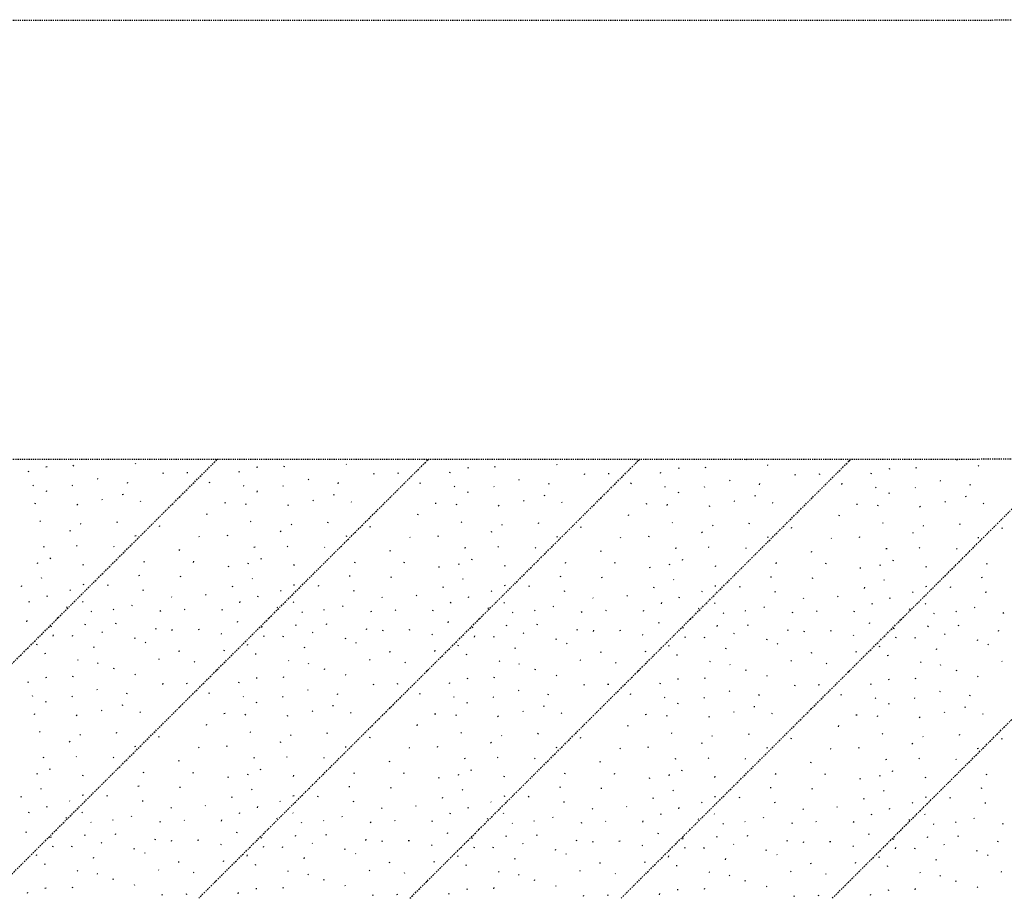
# Model space of a CAD drawing. Extents: x -2 to 388770, y -4 to 106632.
# Tile 7 of 13: x 388069 to 388158, y 100056 to 100136. Entities that reach past the tile are written whole.
import ezdxf

# ---------------------------------------------------------------- set-up
doc = ezdxf.new("R2010")
doc.units = 0
doc.header["$MEASUREMENT"] = 0
doc.linetypes.add('Eease', pattern=[0.4, 0.075, -0.05, 0.15, -0.05, 0.075])
doc.linetypes.add('Epl', pattern=[0.775, 0.325, -0.05, 0.025, -0.05, 0.325])
doc.layers.add('P_RW_EasementPerm', color=2, linetype='Eease', lineweight=30)
doc.layers.add('P_RW_PropertyLine', color=2, linetype='Epl', lineweight=25)

msp = doc.modelspace()

# ---------------------------------------------------------------- linework, layer by layer
at = {"layer": 'P_RW_EasementPerm', "ltscale": 0.2}
msp.add_line((387931.368, 100096.398), (388214.798, 100096.486), dxfattribs=at)
at = {"layer": 'P_RW_EasementPerm'}
for p, q in [((388072.077, 100082.02), (388086.57, 100096.446)), ((388091.276, 100081.975), (388105.821, 100096.452)), ((388110.476, 100081.93), (388125.072, 100096.458)), ((388115.569, 100096.449), (388115.571, 100096.455)), ((388129.676, 100081.885), (388144.323, 100096.464)), ((388134.769, 100096.404), (388134.788, 100096.461)), ((388148.876, 100081.84), (388163.574, 100096.47)), ((388153.969, 100096.359), (388154.003, 100096.459)), ((388071.051, 100095.757), (388070.948, 100095.735)), ((388073.445, 100095.805), (388073.479, 100095.904)), ((388079.151, 100096.004), (388079.101, 100096.054)), ((388086.577, 100096.417), (388086.474, 100096.395)), ((388090.251, 100095.712), (388090.148, 100095.69)), ((388092.645, 100095.76), (388092.679, 100095.86)), ((388098.351, 100095.959), (388098.301, 100096.009)), ((388105.777, 100096.372), (388105.674, 100096.35)), ((388109.451, 100095.667), (388109.348, 100095.645)), ((388111.845, 100095.715), (388111.879, 100095.815)), ((388117.551, 100095.914), (388117.501, 100095.964)), ((388124.977, 100096.327), (388124.874, 100096.305)), ((388128.651, 100095.622), (388128.548, 100095.6)), ((388131.045, 100095.67), (388131.079, 100095.77)), ((388136.751, 100095.869), (388136.701, 100095.92)), ((388144.177, 100096.283), (388144.074, 100096.26)), ((388147.851, 100095.578), (388147.748, 100095.555)), ((388150.245, 100095.626), (388150.279, 100095.725)), ((388155.951, 100095.825), (388155.901, 100095.875)), ((388069.366, 100095.304), (388069.4, 100095.403)), ((388075.705, 100094.619), (388075.655, 100094.669)), ((388081.633, 100095.136), (388081.666, 100095.236)), ((388083.876, 100095.216), (388083.773, 100095.194)), ((388088.566, 100095.259), (388088.6, 100095.359)), ((388100.833, 100095.091), (388100.866, 100095.191)), ((388103.076, 100095.172), (388102.973, 100095.15)), ((388107.766, 100095.214), (388107.799, 100095.314)), ((388120.033, 100095.046), (388120.066, 100095.146)), ((388122.275, 100095.127), (388122.173, 100095.105)), ((388126.966, 100095.169), (388126.999, 100095.269)), ((388139.233, 100095.001), (388139.266, 100095.101)), ((388141.475, 100095.082), (388141.373, 100095.06)), ((388146.166, 100095.124), (388146.199, 100095.224)), ((388069.811, 100094.03), (388069.761, 100094.08)), ((388073.404, 100094.012), (388073.354, 100094.062)), ((388078.374, 100094.261), (388078.408, 100094.361)), ((388085.865, 100094.29), (388085.899, 100094.39)), ((388089.011, 100093.985), (388088.961, 100094.035)), ((388092.604, 100093.967), (388092.554, 100094.017)), ((388094.905, 100094.574), (388094.855, 100094.625)), ((388097.574, 100094.217), (388097.608, 100094.316)), ((388105.065, 100094.245), (388105.099, 100094.345)), ((388108.211, 100093.94), (388108.161, 100093.99)), ((388111.804, 100093.922), (388111.754, 100093.972)), ((388114.105, 100094.53), (388114.055, 100094.58)), ((388116.774, 100094.172), (388116.807, 100094.271)), ((388124.265, 100094.201), (388124.299, 100094.3)), ((388127.411, 100093.895), (388127.361, 100093.945)), ((388131.004, 100093.877), (388130.954, 100093.927)), ((388133.305, 100094.485), (388133.255, 100094.535)), ((388135.974, 100094.127), (388136.007, 100094.226)), ((388143.465, 100094.156), (388143.499, 100094.255)), ((388146.611, 100093.85), (388146.561, 100093.9)), ((388150.204, 100093.832), (388150.154, 100093.883)), ((388152.505, 100094.44), (388152.455, 100094.49)), ((388155.174, 100094.082), (388155.207, 100094.182)), ((388070.992, 100093.505), (388071.026, 100093.604)), ((388078.008, 100093.234), (388077.905, 100093.212)), ((388083.192, 100093.023), (388083.142, 100093.073)), ((388090.192, 100093.46), (388090.226, 100093.56)), ((388097.208, 100093.189), (388097.105, 100093.167)), ((388102.392, 100092.979), (388102.342, 100093.029)), ((388109.392, 100093.415), (388109.426, 100093.515)), ((388116.408, 100093.144), (388116.305, 100093.122)), ((388121.592, 100092.934), (388121.542, 100092.984)), ((388128.592, 100093.37), (388128.626, 100093.47)), ((388135.608, 100093.099), (388135.505, 100093.077)), ((388140.792, 100092.889), (388140.742, 100092.939)), ((388147.792, 100093.325), (388147.826, 100093.425)), ((388154.808, 100093.054), (388154.705, 100093.032)), ((388069.964, 100092.378), (388069.998, 100092.477)), ((388073.85, 100092.315), (388073.75, 100092.265)), ((388076.119, 100092.715), (388076.069, 100092.765)), ((388079.609, 100092.568), (388079.559, 100092.618)), ((388087.312, 100092.469), (388087.21, 100092.447)), ((388089.164, 100092.333), (388089.197, 100092.433)), ((388093.05, 100092.27), (388092.95, 100092.221)), ((388095.319, 100092.67), (388095.269, 100092.72)), ((388098.809, 100092.523), (388098.759, 100092.573)), ((388106.512, 100092.424), (388106.409, 100092.402)), ((388108.364, 100092.288), (388108.397, 100092.388)), ((388112.25, 100092.225), (388112.15, 100092.176)), ((388114.519, 100092.625), (388114.469, 100092.675)), ((388118.008, 100092.478), (388117.959, 100092.528)), ((388125.712, 100092.38), (388125.609, 100092.357)), ((388127.564, 100092.243), (388127.597, 100092.343)), ((388131.45, 100092.18), (388131.35, 100092.131)), ((388133.719, 100092.581), (388133.669, 100092.631)), ((388137.208, 100092.433), (388137.159, 100092.483)), ((388144.912, 100092.335), (388144.809, 100092.313)), ((388146.764, 100092.198), (388146.797, 100092.298)), ((388150.65, 100092.135), (388150.55, 100092.086)), ((388152.919, 100092.536), (388152.869, 100092.586)), ((388156.408, 100092.388), (388156.358, 100092.438)), ((388085.626, 100091.412), (388085.659, 100091.512)), ((388104.826, 100091.368), (388104.859, 100091.468)), ((388124.026, 100091.323), (388124.059, 100091.423)), ((388143.226, 100091.278), (388143.259, 100091.378)), ((388070.454, 100090.779), (388070.404, 100090.828)), ((388074.146, 100090.518), (388074.096, 100090.568)), ((388077.435, 100090.689), (388077.468, 100090.789)), ((388081.296, 100090.309), (388081.33, 100090.408)), ((388089.654, 100090.734), (388089.604, 100090.784)), ((388093.346, 100090.474), (388093.296, 100090.524)), ((388096.635, 100090.644), (388096.668, 100090.744)), ((388100.496, 100090.264), (388100.529, 100090.363)), ((388108.854, 100090.689), (388108.804, 100090.739)), ((388112.546, 100090.429), (388112.496, 100090.479)), ((388115.835, 100090.599), (388115.868, 100090.699)), ((388119.696, 100090.219), (388119.729, 100090.319)), ((388128.054, 100090.644), (388128.004, 100090.694)), ((388131.746, 100090.384), (388131.696, 100090.434)), ((388135.035, 100090.554), (388135.068, 100090.654)), ((388138.896, 100090.174), (388138.929, 100090.274)), ((388147.254, 100090.599), (388147.204, 100090.649)), ((388150.946, 100090.339), (388150.896, 100090.389)), ((388154.235, 100090.51), (388154.268, 100090.609)), ((388158.096, 100090.129), (388158.129, 100090.229)), ((388073.194, 100089.922), (388073.094, 100089.873)), ((388079.163, 100089.471), (388079.06, 100089.449)), ((388084.952, 100089.352), (388084.902, 100089.402)), ((388087.482, 100089.459), (388087.516, 100089.558)), ((388092.394, 100089.877), (388092.294, 100089.828)), ((388098.363, 100089.426), (388098.26, 100089.404)), ((388104.152, 100089.307), (388104.102, 100089.357)), ((388106.682, 100089.414), (388106.716, 100089.513)), ((388111.594, 100089.832), (388111.494, 100089.783)), ((388117.563, 100089.381), (388117.46, 100089.359)), ((388123.352, 100089.262), (388123.302, 100089.312)), ((388125.882, 100089.369), (388125.916, 100089.469)), ((388130.794, 100089.787), (388130.694, 100089.738)), ((388136.763, 100089.336), (388136.66, 100089.314)), ((388142.552, 100089.217), (388142.502, 100089.267)), ((388145.082, 100089.324), (388145.116, 100089.424)), ((388149.994, 100089.742), (388149.894, 100089.693)), ((388155.963, 100089.291), (388155.86, 100089.269)), ((388070.802, 100088.469), (388070.699, 100088.447)), ((388073.791, 100088.524), (388073.741, 100088.574)), ((388077.179, 100088.442), (388077.129, 100088.492)), ((388090.002, 100088.424), (388089.898, 100088.402)), ((388092.991, 100088.479), (388092.941, 100088.529)), ((388096.379, 100088.397), (388096.329, 100088.447)), ((388109.201, 100088.379), (388109.098, 100088.357)), ((388112.191, 100088.434), (388112.141, 100088.484)), ((388115.579, 100088.352), (388115.529, 100088.402)), ((388131.391, 100088.389), (388131.341, 100088.439)), ((388150.591, 100088.344), (388150.541, 100088.394)), ((388071.35, 100087.376), (388071.383, 100087.476)), ((388083.105, 100088.122), (388083.139, 100088.222)), ((388102.305, 100088.078), (388102.339, 100088.177)), ((388121.505, 100088.033), (388121.539, 100088.133)), ((388128.401, 100088.335), (388128.298, 100088.312)), ((388134.779, 100088.307), (388134.729, 100088.357)), ((388140.705, 100087.988), (388140.739, 100088.088)), ((388147.601, 100088.29), (388147.498, 100088.268)), ((388153.979, 100088.262), (388153.929, 100088.312)), ((388070.184, 100086.946), (388070.218, 100087.045)), ((388074.355, 100086.797), (388074.389, 100086.896)), ((388079.893, 100087.062), (388079.926, 100087.162)), ((388084.406, 100087.052), (388084.439, 100087.151)), ((388087.624, 100086.666), (388087.522, 100086.644)), ((388089.384, 100086.901), (388089.418, 100087)), ((388090.55, 100087.331), (388090.583, 100087.431)), ((388093.555, 100086.752), (388093.588, 100086.851)), ((388099.092, 100087.017), (388099.126, 100087.117)), ((388103.606, 100087.007), (388103.639, 100087.107)), ((388106.824, 100086.621), (388106.722, 100086.599)), ((388108.584, 100086.856), (388108.618, 100086.956)), ((388109.75, 100087.286), (388109.783, 100087.386)), ((388112.755, 100086.707), (388112.788, 100086.807)), ((388118.292, 100086.973), (388118.326, 100087.072)), ((388122.806, 100086.962), (388122.839, 100087.062)), ((388126.024, 100086.576), (388125.921, 100086.554)), ((388127.784, 100086.811), (388127.818, 100086.911)), ((388128.95, 100087.241), (388128.983, 100087.341)), ((388131.955, 100086.662), (388131.988, 100086.762)), ((388137.492, 100086.928), (388137.526, 100087.027)), ((388142.006, 100086.917), (388142.039, 100087.017)), ((388146.984, 100086.766), (388147.017, 100086.866)), ((388148.15, 100087.197), (388148.183, 100087.296)), ((388151.155, 100086.617), (388151.188, 100086.717)), ((388156.692, 100086.883), (388156.726, 100086.983)), ((388079.48, 100085.849), (388079.377, 100085.827)), ((388083.249, 100085.748), (388083.146, 100085.725)), ((388098.68, 100085.804), (388098.577, 100085.782)), ((388102.449, 100085.703), (388102.346, 100085.681)), ((388117.88, 100085.76), (388117.777, 100085.737)), ((388137.08, 100085.715), (388136.977, 100085.692)), ((388145.224, 100086.531), (388145.121, 100086.509)), ((388068.737, 100084.86), (388068.77, 100084.96)), ((388070.582, 100085.579), (388070.532, 100085.629)), ((388074.407, 100085.025), (388074.304, 100085.003)), ((388076.584, 100084.935), (388076.618, 100085.034)), ((388087.937, 100084.815), (388087.97, 100084.915)), ((388089.782, 100085.534), (388089.732, 100085.584)), ((388093.607, 100084.981), (388093.503, 100084.958)), ((388095.784, 100084.89), (388095.818, 100084.989)), ((388107.137, 100084.77), (388107.17, 100084.87)), ((388108.982, 100085.489), (388108.932, 100085.539)), ((388112.806, 100084.936), (388112.703, 100084.914)), ((388114.984, 100084.845), (388115.017, 100084.945)), ((388121.649, 100085.658), (388121.546, 100085.636)), ((388126.337, 100084.725), (388126.37, 100084.825)), ((388128.182, 100085.444), (388128.132, 100085.494)), ((388132.006, 100084.891), (388131.903, 100084.869)), ((388134.184, 100084.8), (388134.217, 100084.9)), ((388140.849, 100085.613), (388140.746, 100085.591)), ((388145.537, 100084.68), (388145.57, 100084.78)), ((388147.382, 100085.399), (388147.332, 100085.45)), ((388151.206, 100084.846), (388151.103, 100084.824)), ((388153.384, 100084.755), (388153.417, 100084.855)), ((388156.28, 100085.67), (388156.177, 100085.648)), ((388071.063, 100083.941), (388071.096, 100084.041)), ((388073.182, 100084.485), (388073.132, 100084.535)), ((388079.849, 100084.502), (388079.746, 100084.48)), ((388082.43, 100083.865), (388082.38, 100083.915)), ((388085.544, 100084.058), (388085.494, 100084.108)), ((388090.263, 100083.897), (388090.296, 100083.996)), ((388092.382, 100084.44), (388092.332, 100084.49)), ((388099.049, 100084.457), (388098.946, 100084.435)), ((388104.744, 100084.013), (388104.694, 100084.064)), ((388109.463, 100083.852), (388109.496, 100083.951)), ((388111.582, 100084.395), (388111.532, 100084.445)), ((388118.249, 100084.412), (388118.146, 100084.39)), ((388123.944, 100083.969), (388123.894, 100084.019)), ((388128.663, 100083.807), (388128.696, 100083.907)), ((388130.782, 100084.35), (388130.732, 100084.4)), ((388137.449, 100084.367), (388137.346, 100084.345)), ((388143.144, 100083.924), (388143.094, 100083.974)), ((388149.981, 100084.305), (388149.932, 100084.355)), ((388156.649, 100084.323), (388156.546, 100084.301)), ((388069.431, 100083.419), (388069.465, 100083.519)), ((388072.878, 100082.939), (388072.828, 100082.989)), ((388074.329, 100083.435), (388074.279, 100083.485)), ((388078.828, 100083.075), (388078.778, 100083.125)), ((388088.631, 100083.374), (388088.665, 100083.474)), ((388093.529, 100083.39), (388093.479, 100083.44)), ((388098.028, 100083.03), (388097.978, 100083.08)), ((388101.63, 100083.82), (388101.58, 100083.87)), ((388107.831, 100083.33), (388107.865, 100083.429)), ((388112.729, 100083.345), (388112.679, 100083.395)), ((388117.228, 100082.985), (388117.178, 100083.035)), ((388120.83, 100083.775), (388120.78, 100083.825)), ((388127.031, 100083.285), (388127.065, 100083.384)), ((388131.929, 100083.3), (388131.879, 100083.35)), ((388136.428, 100082.94), (388136.378, 100082.99)), ((388140.03, 100083.73), (388139.98, 100083.78)), ((388146.231, 100083.24), (388146.265, 100083.34)), ((388147.863, 100083.762), (388147.896, 100083.862)), ((388151.129, 100083.255), (388151.079, 100083.305)), ((388075.127, 100082.535), (388075.077, 100082.585)), ((388077.128, 100082.73), (388077.078, 100082.78)), ((388081.427, 100082.62), (388081.327, 100082.57)), ((388083.627, 100082.715), (388083.577, 100082.764)), ((388087.001, 100082.682), (388087.035, 100082.782)), ((388092.078, 100082.894), (388092.028, 100082.944)), ((388094.327, 100082.49), (388094.277, 100082.54)), ((388096.328, 100082.685), (388096.278, 100082.735)), ((388100.627, 100082.575), (388100.527, 100082.525)), ((388102.827, 100082.67), (388102.777, 100082.72)), ((388106.201, 100082.637), (388106.235, 100082.737)), ((388111.278, 100082.849), (388111.228, 100082.899)), ((388113.527, 100082.445), (388113.477, 100082.495)), ((388115.527, 100082.64), (388115.478, 100082.69)), ((388119.827, 100082.53), (388119.727, 100082.481)), ((388122.027, 100082.625), (388121.977, 100082.675)), ((388125.401, 100082.592), (388125.435, 100082.692)), ((388130.478, 100082.804), (388130.428, 100082.855)), ((388132.727, 100082.4), (388132.677, 100082.45)), ((388134.727, 100082.595), (388134.678, 100082.645)), ((388139.027, 100082.485), (388138.927, 100082.436)), ((388141.227, 100082.58), (388141.177, 100082.63)), ((388144.601, 100082.547), (388144.635, 100082.647)), ((388149.678, 100082.76), (388149.628, 100082.81)), ((388151.927, 100082.356), (388151.877, 100082.405)), ((388153.927, 100082.55), (388153.878, 100082.6)), ((388155.628, 100082.895), (388155.578, 100082.945)), ((388158.227, 100082.44), (388158.127, 100082.391)), ((388052.832, 100062.865), (388072.077, 100082.02)), ((388069.196, 100081.644), (388069.23, 100081.743)), ((388071.429, 100081.174), (388071.462, 100081.274)), ((388072.032, 100062.82), (388091.276, 100081.975)), ((388072.035, 100082.042), (388072.077, 100082.02)), ((388072.077, 100082.02), (388072.096, 100081.997)), ((388074.53, 100081.353), (388074.564, 100081.452)), ((388077.322, 100081.439), (388077.356, 100081.539)), ((388088.396, 100081.599), (388088.43, 100081.699)), ((388090.628, 100081.129), (388090.662, 100081.229)), ((388091.232, 100062.775), (388110.476, 100081.93)), ((388091.235, 100081.997), (388091.276, 100081.975)), ((388091.276, 100081.975), (388091.296, 100081.952)), ((388093.73, 100081.308), (388093.764, 100081.407)), ((388096.522, 100081.394), (388096.556, 100081.494)), ((388107.596, 100081.554), (388107.63, 100081.654)), ((388110.432, 100062.73), (388129.676, 100081.885)), ((388110.435, 100081.952), (388110.476, 100081.93)), ((388110.476, 100081.93), (388110.496, 100081.907)), ((388112.93, 100081.263), (388112.964, 100081.363)), ((388115.722, 100081.349), (388115.756, 100081.449)), ((388126.796, 100081.509), (388126.83, 100081.609)), ((388129.632, 100062.685), (388148.876, 100081.84)), ((388129.635, 100081.907), (388129.676, 100081.885)), ((388129.676, 100081.885), (388129.696, 100081.862)), ((388132.13, 100081.218), (388132.164, 100081.318)), ((388134.922, 100081.304), (388134.955, 100081.404)), ((388145.996, 100081.464), (388146.03, 100081.564)), ((388148.831, 100062.641), (388168.076, 100081.796)), ((388148.835, 100081.862), (388148.876, 100081.84)), ((388148.876, 100081.84), (388148.895, 100081.817)), ((388151.33, 100081.173), (388151.364, 100081.273)), ((388154.122, 100081.26), (388154.155, 100081.359)), ((388071.613, 100080.338), (388071.646, 100080.438)), ((388073.363, 100080.319), (388073.396, 100080.419)), ((388076.091, 100080.664), (388076.041, 100080.714)), ((388080.95, 100080.966), (388080.984, 100081.066)), ((388082.437, 100080.855), (388082.471, 100080.954)), ((388084.912, 100080.935), (388084.809, 100080.913)), ((388086.978, 100080.499), (388086.929, 100080.549)), ((388090.813, 100080.293), (388090.846, 100080.393)), ((388092.563, 100080.274), (388092.596, 100080.374)), ((388095.291, 100080.619), (388095.241, 100080.669)), ((388100.15, 100080.921), (388100.184, 100081.021)), ((388101.637, 100080.81), (388101.671, 100080.91)), ((388104.112, 100080.89), (388104.009, 100080.868)), ((388106.178, 100080.455), (388106.128, 100080.505)), ((388109.828, 100081.085), (388109.862, 100081.184)), ((388110.013, 100080.248), (388110.046, 100080.348)), ((388111.763, 100080.229), (388111.796, 100080.329)), ((388114.491, 100080.574), (388114.441, 100080.624)), ((388119.35, 100080.876), (388119.384, 100080.976)), ((388120.837, 100080.765), (388120.871, 100080.865)), ((388123.312, 100080.845), (388123.209, 100080.823)), ((388125.378, 100080.41), (388125.328, 100080.46)), ((388129.028, 100081.04), (388129.062, 100081.139)), ((388129.213, 100080.204), (388129.246, 100080.303)), ((388133.691, 100080.53), (388133.641, 100080.579)), ((388138.55, 100080.832), (388138.584, 100080.932)), ((388140.037, 100080.72), (388140.071, 100080.82)), ((388142.512, 100080.8), (388142.409, 100080.778)), ((388144.578, 100080.365), (388144.528, 100080.415)), ((388148.228, 100080.995), (388148.262, 100081.095)), ((388152.891, 100080.485), (388152.841, 100080.535)), ((388157.75, 100080.787), (388157.784, 100080.887)), ((388070.12, 100079.537), (388070.154, 100079.637)), ((388075.314, 100079.293), (388075.348, 100079.393)), ((388079.039, 100080.12), (388079.072, 100080.22)), ((388080.044, 100079.726), (388079.994, 100079.776)), ((388089.32, 100079.492), (388089.354, 100079.592)), ((388098.239, 100080.075), (388098.272, 100080.175)), ((388099.244, 100079.682), (388099.194, 100079.732)), ((388108.52, 100079.447), (388108.554, 100079.547)), ((388117.439, 100080.03), (388117.472, 100080.13)), ((388118.444, 100079.637), (388118.394, 100079.687)), ((388127.72, 100079.403), (388127.754, 100079.502)), ((388130.963, 100080.184), (388130.996, 100080.284)), ((388136.639, 100079.985), (388136.672, 100080.085)), ((388137.644, 100079.592), (388137.594, 100079.642)), ((388146.92, 100079.358), (388146.954, 100079.458)), ((388148.413, 100080.159), (388148.446, 100080.258)), ((388150.163, 100080.139), (388150.196, 100080.239)), ((388155.838, 100079.94), (388155.872, 100080.04)), ((388156.844, 100079.547), (388156.794, 100079.597)), ((388070.918, 100078.739), (388070.815, 100078.717)), ((388083.14, 100078.943), (388083.037, 100078.92)), ((388087.178, 100078.987), (388087.212, 100079.086)), ((388090.118, 100078.694), (388090.015, 100078.672)), ((388094.514, 100079.248), (388094.548, 100079.348)), ((388102.34, 100078.898), (388102.237, 100078.876)), ((388106.378, 100078.942), (388106.412, 100079.041)), ((388109.318, 100078.649), (388109.215, 100078.627)), ((388113.714, 100079.203), (388113.748, 100079.303)), ((388121.539, 100078.853), (388121.437, 100078.831)), ((388125.578, 100078.897), (388125.612, 100078.997)), ((388128.518, 100078.605), (388128.415, 100078.582)), ((388132.914, 100079.158), (388132.948, 100079.258)), ((388140.739, 100078.808), (388140.637, 100078.786)), ((388144.778, 100078.852), (388144.812, 100078.952)), ((388147.718, 100078.56), (388147.615, 100078.538)), ((388152.114, 100079.114), (388152.148, 100079.213)), ((388073.898, 100078.116), (388073.848, 100078.166)), ((388075.712, 100077.833), (388075.662, 100077.883)), ((388081.296, 100078.192), (388081.247, 100078.241)), ((388084.506, 100077.952), (388084.457, 100078.002)), ((388093.098, 100078.071), (388093.048, 100078.121)), ((388094.912, 100077.788), (388094.862, 100077.838)), ((388100.496, 100078.147), (388100.446, 100078.197)), ((388103.706, 100077.907), (388103.657, 100077.957)), ((388112.298, 100078.026), (388112.248, 100078.076)), ((388114.112, 100077.743), (388114.062, 100077.794)), ((388119.696, 100078.102), (388119.646, 100078.152)), ((388122.906, 100077.862), (388122.856, 100077.912)), ((388131.498, 100077.981), (388131.448, 100078.031)), ((388133.312, 100077.699), (388133.262, 100077.749)), ((388138.896, 100078.057), (388138.846, 100078.107)), ((388142.106, 100077.817), (388142.056, 100077.867)), ((388150.698, 100077.937), (388150.648, 100077.987)), ((388152.512, 100077.654), (388152.462, 100077.704)), ((388158.096, 100078.012), (388158.046, 100078.062)), ((388073.4, 100076.605), (388073.434, 100076.705)), ((388077.125, 100077.339), (388077.158, 100077.439)), ((388079.106, 100076.804), (388079.056, 100076.854)), ((388086.532, 100077.217), (388086.429, 100077.195)), ((388096.325, 100077.294), (388096.358, 100077.394)), ((388098.306, 100076.759), (388098.256, 100076.809)), ((388105.732, 100077.172), (388105.629, 100077.15)), ((388115.524, 100077.249), (388115.558, 100077.349)), ((388117.506, 100076.714), (388117.456, 100076.764)), ((388124.932, 100077.127), (388124.829, 100077.105)), ((388134.724, 100077.204), (388134.758, 100077.304)), ((388136.706, 100076.67), (388136.656, 100076.72)), ((388144.132, 100077.083), (388144.029, 100077.06)), ((388153.924, 100077.159), (388153.958, 100077.259)), ((388069.321, 100076.104), (388069.355, 100076.203)), ((388071.006, 100076.557), (388070.904, 100076.535)), ((388081.588, 100075.936), (388081.622, 100076.036)), ((388083.831, 100076.016), (388083.728, 100075.994)), ((388088.521, 100076.059), (388088.555, 100076.159)), ((388090.206, 100076.512), (388090.103, 100076.49)), ((388092.6, 100076.56), (388092.634, 100076.66)), ((388100.788, 100075.891), (388100.822, 100075.991)), ((388103.031, 100075.972), (388102.928, 100075.95)), ((388107.721, 100076.014), (388107.755, 100076.114)), ((388109.406, 100076.467), (388109.303, 100076.445)), ((388111.8, 100076.515), (388111.834, 100076.615)), ((388119.988, 100075.846), (388120.021, 100075.946)), ((388122.231, 100075.927), (388122.128, 100075.905)), ((388126.921, 100075.969), (388126.955, 100076.069)), ((388128.606, 100076.422), (388128.503, 100076.4)), ((388131, 100076.47), (388131.034, 100076.57)), ((388139.188, 100075.801), (388139.221, 100075.901)), ((388141.431, 100075.882), (388141.328, 100075.86)), ((388146.121, 100075.924), (388146.155, 100076.024)), ((388147.806, 100076.378), (388147.703, 100076.355)), ((388150.2, 100076.426), (388150.234, 100076.525)), ((388155.906, 100076.625), (388155.856, 100076.675)), ((388075.66, 100075.419), (388075.61, 100075.469)), ((388078.329, 100075.061), (388078.363, 100075.161)), ((388085.82, 100075.09), (388085.854, 100075.19)), ((388094.86, 100075.374), (388094.81, 100075.425)), ((388097.529, 100075.017), (388097.563, 100075.116)), ((388105.02, 100075.046), (388105.054, 100075.145)), ((388114.06, 100075.33), (388114.01, 100075.38)), ((388116.729, 100074.972), (388116.763, 100075.071)), ((388124.22, 100075.001), (388124.254, 100075.1)), ((388133.26, 100075.285), (388133.21, 100075.335)), ((388135.929, 100074.927), (388135.963, 100075.026)), ((388143.42, 100074.956), (388143.454, 100075.055)), ((388152.46, 100075.24), (388152.41, 100075.29)), ((388155.129, 100074.882), (388155.163, 100074.982)), ((388069.766, 100074.83), (388069.716, 100074.88)), ((388070.947, 100074.305), (388070.981, 100074.404)), ((388073.359, 100074.812), (388073.309, 100074.862)), ((388077.963, 100074.034), (388077.86, 100074.012)), ((388088.966, 100074.785), (388088.916, 100074.835)), ((388090.147, 100074.26), (388090.181, 100074.36)), ((388092.559, 100074.767), (388092.509, 100074.817)), ((388108.166, 100074.74), (388108.116, 100074.79)), ((388109.347, 100074.215), (388109.381, 100074.315)), ((388111.759, 100074.722), (388111.709, 100074.772)), ((388127.366, 100074.695), (388127.316, 100074.745)), ((388128.547, 100074.17), (388128.581, 100074.27)), ((388130.959, 100074.677), (388130.909, 100074.727)), ((388146.566, 100074.65), (388146.516, 100074.7)), ((388147.747, 100074.125), (388147.781, 100074.225)), ((388150.159, 100074.632), (388150.109, 100074.683)), ((388069.919, 100073.178), (388069.953, 100073.277)), ((388073.805, 100073.115), (388073.705, 100073.065)), ((388076.074, 100073.515), (388076.024, 100073.565)), ((388079.564, 100073.368), (388079.514, 100073.418)), ((388083.147, 100073.823), (388083.098, 100073.874)), ((388087.268, 100073.269), (388087.165, 100073.247)), ((388089.119, 100073.133), (388089.153, 100073.233)), ((388095.274, 100073.47), (388095.224, 100073.52)), ((388097.163, 100073.989), (388097.06, 100073.967)), ((388098.764, 100073.323), (388098.714, 100073.373)), ((388102.347, 100073.779), (388102.297, 100073.829)), ((388106.467, 100073.225), (388106.365, 100073.202)), ((388108.319, 100073.088), (388108.353, 100073.188)), ((388114.474, 100073.425), (388114.424, 100073.476)), ((388116.363, 100073.944), (388116.26, 100073.922)), ((388117.964, 100073.278), (388117.914, 100073.328)), ((388121.547, 100073.734), (388121.497, 100073.784)), ((388125.667, 100073.18), (388125.565, 100073.158)), ((388127.519, 100073.043), (388127.553, 100073.143)), ((388133.674, 100073.381), (388133.624, 100073.431)), ((388135.563, 100073.899), (388135.46, 100073.877)), ((388137.164, 100073.233), (388137.114, 100073.283)), ((388140.747, 100073.689), (388140.697, 100073.739)), ((388144.867, 100073.135), (388144.765, 100073.113)), ((388152.874, 100073.336), (388152.824, 100073.386)), ((388154.763, 100073.855), (388154.66, 100073.832)), ((388156.364, 100073.188), (388156.314, 100073.238)), ((388085.581, 100072.213), (388085.614, 100072.312)), ((388093.005, 100073.07), (388092.905, 100073.021)), ((388104.781, 100072.168), (388104.814, 100072.268)), ((388112.205, 100073.025), (388112.105, 100072.976)), ((388123.981, 100072.123), (388124.014, 100072.223)), ((388131.405, 100072.98), (388131.305, 100072.931)), ((388146.719, 100072.998), (388146.752, 100073.098)), ((388150.605, 100072.935), (388150.505, 100072.886)), ((388070.41, 100071.579), (388070.36, 100071.628)), ((388074.101, 100071.319), (388074.051, 100071.368)), ((388077.39, 100071.489), (388077.424, 100071.589)), ((388089.609, 100071.534), (388089.56, 100071.584)), ((388093.301, 100071.274), (388093.251, 100071.324)), ((388096.59, 100071.444), (388096.624, 100071.544)), ((388108.809, 100071.489), (388108.76, 100071.539)), ((388115.79, 100071.399), (388115.823, 100071.499)), ((388128.009, 100071.444), (388127.959, 100071.494)), ((388134.99, 100071.354), (388135.023, 100071.454)), ((388143.181, 100072.078), (388143.214, 100072.178)), ((388147.209, 100071.399), (388147.159, 100071.449)), ((388154.19, 100071.31), (388154.223, 100071.409)), ((388073.15, 100070.722), (388073.049, 100070.673)), ((388081.251, 100071.109), (388081.285, 100071.208)), ((388092.349, 100070.677), (388092.249, 100070.628)), ((388100.451, 100071.064), (388100.485, 100071.164)), ((388111.549, 100070.632), (388111.449, 100070.583)), ((388112.501, 100071.229), (388112.451, 100071.279)), ((388119.651, 100071.019), (388119.685, 100071.119)), ((388130.749, 100070.587), (388130.649, 100070.538)), ((388131.701, 100071.184), (388131.651, 100071.234)), ((388138.851, 100070.974), (388138.885, 100071.074)), ((388149.949, 100070.543), (388149.849, 100070.493)), ((388150.901, 100071.139), (388150.851, 100071.189)), ((388158.051, 100070.929), (388158.084, 100071.029)), ((388079.118, 100070.271), (388079.015, 100070.249)), ((388084.907, 100070.152), (388084.857, 100070.202)), ((388087.437, 100070.259), (388087.471, 100070.358)), ((388098.318, 100070.226), (388098.215, 100070.204)), ((388104.107, 100070.107), (388104.057, 100070.157)), ((388106.637, 100070.214), (388106.671, 100070.313)), ((388117.518, 100070.181), (388117.415, 100070.159)), ((388123.307, 100070.062), (388123.257, 100070.112)), ((388125.837, 100070.169), (388125.871, 100070.269)), ((388136.718, 100070.136), (388136.615, 100070.114)), ((388142.507, 100070.018), (388142.457, 100070.067)), ((388145.037, 100070.124), (388145.071, 100070.224)), ((388155.918, 100070.091), (388155.815, 100070.069)), ((388070.757, 100069.269), (388070.654, 100069.247)), ((388073.746, 100069.324), (388073.696, 100069.374)), ((388077.134, 100069.242), (388077.085, 100069.292)), ((388083.061, 100068.922), (388083.094, 100069.022)), ((388089.957, 100069.224), (388089.854, 100069.202)), ((388092.946, 100069.279), (388092.896, 100069.329)), ((388096.334, 100069.197), (388096.285, 100069.247)), ((388102.261, 100068.878), (388102.294, 100068.977)), ((388109.157, 100069.179), (388109.054, 100069.157)), ((388112.146, 100069.234), (388112.096, 100069.284)), ((388115.534, 100069.152), (388115.484, 100069.202)), ((388121.46, 100068.833), (388121.494, 100068.933)), ((388128.357, 100069.135), (388128.254, 100069.112)), ((388131.346, 100069.189), (388131.296, 100069.239)), ((388134.734, 100069.107), (388134.684, 100069.157)), ((388140.66, 100068.788), (388140.694, 100068.888)), ((388147.557, 100069.09), (388147.453, 100069.068)), ((388150.546, 100069.145), (388150.496, 100069.194)), ((388153.934, 100069.062), (388153.884, 100069.112)), ((388070.139, 100067.746), (388070.173, 100067.845)), ((388071.305, 100068.176), (388071.339, 100068.276)), ((388079.848, 100067.862), (388079.881, 100067.962)), ((388084.361, 100067.852), (388084.394, 100067.951)), ((388089.339, 100067.701), (388089.373, 100067.8)), ((388090.505, 100068.131), (388090.539, 100068.231)), ((388099.048, 100067.817), (388099.081, 100067.917)), ((388103.561, 100067.807), (388103.594, 100067.907)), ((388108.539, 100067.656), (388108.573, 100067.756)), ((388109.705, 100068.086), (388109.739, 100068.186)), ((388118.248, 100067.773), (388118.281, 100067.872)), ((388122.761, 100067.762), (388122.794, 100067.862)), ((388128.905, 100068.042), (388128.938, 100068.141)), ((388137.448, 100067.728), (388137.481, 100067.827)), ((388141.961, 100067.717), (388141.994, 100067.817)), ((388148.105, 100067.997), (388148.138, 100068.096)), ((388156.647, 100067.683), (388156.681, 100067.783)), ((388074.31, 100067.597), (388074.344, 100067.696)), ((388087.58, 100067.466), (388087.477, 100067.444)), ((388093.51, 100067.552), (388093.544, 100067.652)), ((388106.78, 100067.421), (388106.677, 100067.399)), ((388112.71, 100067.507), (388112.744, 100067.607)), ((388125.979, 100067.376), (388125.877, 100067.354)), ((388127.739, 100067.611), (388127.773, 100067.711)), ((388131.91, 100067.462), (388131.944, 100067.562)), ((388145.179, 100067.331), (388145.077, 100067.309)), ((388146.939, 100067.566), (388146.973, 100067.666)), ((388151.11, 100067.417), (388151.143, 100067.517)), ((388070.537, 100066.379), (388070.487, 100066.429)), ((388079.435, 100066.649), (388079.332, 100066.627)), ((388083.204, 100066.548), (388083.101, 100066.526)), ((388089.737, 100066.334), (388089.687, 100066.384)), ((388098.635, 100066.604), (388098.532, 100066.582)), ((388102.404, 100066.503), (388102.301, 100066.481)), ((388108.937, 100066.289), (388108.887, 100066.339)), ((388117.835, 100066.56), (388117.732, 100066.537)), ((388121.604, 100066.458), (388121.501, 100066.436)), ((388128.137, 100066.244), (388128.087, 100066.294)), ((388137.035, 100066.515), (388136.932, 100066.493)), ((388140.804, 100066.413), (388140.701, 100066.391)), ((388147.337, 100066.199), (388147.287, 100066.25)), ((388156.235, 100066.47), (388156.132, 100066.448)), ((388068.692, 100065.66), (388068.726, 100065.76)), ((388073.137, 100065.285), (388073.087, 100065.335)), ((388074.362, 100065.826), (388074.259, 100065.803)), ((388076.539, 100065.735), (388076.573, 100065.834)), ((388079.804, 100065.302), (388079.701, 100065.28)), ((388087.892, 100065.615), (388087.925, 100065.715)), ((388092.337, 100065.24), (388092.287, 100065.29)), ((388093.562, 100065.781), (388093.459, 100065.759)), ((388095.739, 100065.69), (388095.773, 100065.79)), ((388099.004, 100065.257), (388098.901, 100065.235)), ((388107.092, 100065.57), (388107.125, 100065.67)), ((388111.537, 100065.195), (388111.487, 100065.245)), ((388112.762, 100065.736), (388112.659, 100065.714)), ((388114.939, 100065.645), (388114.973, 100065.745)), ((388118.204, 100065.212), (388118.101, 100065.19)), ((388126.292, 100065.525), (388126.325, 100065.625)), ((388130.737, 100065.15), (388130.687, 100065.2)), ((388131.962, 100065.691), (388131.858, 100065.669)), ((388134.139, 100065.6), (388134.173, 100065.7)), ((388137.404, 100065.167), (388137.301, 100065.145)), ((388145.492, 100065.481), (388145.525, 100065.58)), ((388149.937, 100065.105), (388149.887, 100065.155)), ((388151.161, 100065.646), (388151.058, 100065.624)), ((388153.339, 100065.555), (388153.373, 100065.655)), ((388156.604, 100065.123), (388156.501, 100065.101)), ((388069.386, 100064.219), (388069.42, 100064.319)), ((388071.018, 100064.742), (388071.052, 100064.841)), ((388074.284, 100064.235), (388074.234, 100064.285)), ((388082.385, 100064.665), (388082.335, 100064.715)), ((388085.499, 100064.858), (388085.45, 100064.908)), ((388088.586, 100064.174), (388088.62, 100064.274)), ((388090.218, 100064.697), (388090.252, 100064.796)), ((388093.484, 100064.19), (388093.434, 100064.24)), ((388101.585, 100064.62), (388101.535, 100064.67)), ((388104.699, 100064.813), (388104.65, 100064.864)), ((388107.786, 100064.13), (388107.82, 100064.229)), ((388109.418, 100064.652), (388109.451, 100064.752)), ((388112.684, 100064.145), (388112.634, 100064.195)), ((388120.785, 100064.575), (388120.735, 100064.625)), ((388123.899, 100064.769), (388123.849, 100064.819)), ((388126.986, 100064.085), (388127.02, 100064.184)), ((388128.618, 100064.607), (388128.651, 100064.707)), ((388131.884, 100064.1), (388131.834, 100064.15)), ((388139.985, 100064.53), (388139.935, 100064.58)), ((388143.099, 100064.724), (388143.049, 100064.774)), ((388146.186, 100064.04), (388146.22, 100064.14)), ((388147.818, 100064.562), (388147.851, 100064.662)), ((388072.833, 100063.739), (388072.783, 100063.789)), ((388075.082, 100063.335), (388075.032, 100063.385)), ((388077.083, 100063.53), (388077.033, 100063.58)), ((388078.783, 100063.875), (388078.733, 100063.925)), ((388081.382, 100063.42), (388081.282, 100063.37)), ((388083.582, 100063.515), (388083.532, 100063.564)), ((388086.956, 100063.482), (388086.99, 100063.582)), ((388092.033, 100063.694), (388091.983, 100063.744)), ((388094.282, 100063.29), (388094.232, 100063.34)), ((388096.283, 100063.485), (388096.233, 100063.535)), ((388097.983, 100063.83), (388097.933, 100063.88)), ((388100.582, 100063.375), (388100.482, 100063.325)), ((388102.782, 100063.47), (388102.732, 100063.52)), ((388106.156, 100063.437), (388106.19, 100063.537)), ((388111.233, 100063.649), (388111.183, 100063.699)), ((388113.482, 100063.245), (388113.432, 100063.295)), ((388115.483, 100063.44), (388115.433, 100063.49)), ((388117.183, 100063.785), (388117.133, 100063.835)), ((388119.782, 100063.33), (388119.682, 100063.281)), ((388121.982, 100063.425), (388121.932, 100063.475)), ((388125.356, 100063.392), (388125.39, 100063.492)), ((388130.433, 100063.605), (388130.383, 100063.655)), ((388132.682, 100063.2), (388132.632, 100063.25)), ((388134.683, 100063.395), (388134.633, 100063.445)), ((388136.383, 100063.74), (388136.333, 100063.79)), ((388138.982, 100063.285), (388138.882, 100063.236)), ((388141.182, 100063.38), (388141.132, 100063.43)), ((388144.556, 100063.348), (388144.59, 100063.447)), ((388149.633, 100063.56), (388149.583, 100063.61)), ((388151.084, 100064.055), (388151.034, 100064.105)), ((388153.883, 100063.35), (388153.833, 100063.4)), ((388155.583, 100063.695), (388155.533, 100063.745)), ((388065.622, 100056.44), (388072.032, 100062.82)), ((388069.151, 100062.444), (388069.185, 100062.543)), ((388071.99, 100062.842), (388072.032, 100062.82)), ((388072.032, 100062.82), (388072.051, 100062.797)), ((388084.872, 100056.446), (388091.232, 100062.775)), ((388088.351, 100062.399), (388088.385, 100062.499)), ((388091.19, 100062.797), (388091.232, 100062.775)), ((388091.232, 100062.775), (388091.251, 100062.752)), ((388104.123, 100056.452), (388110.432, 100062.73)), ((388107.551, 100062.354), (388107.585, 100062.454)), ((388110.39, 100062.752), (388110.432, 100062.73)), ((388110.432, 100062.73), (388110.451, 100062.707)), ((388123.374, 100056.457), (388129.632, 100062.685)), ((388126.751, 100062.309), (388126.785, 100062.409)), ((388129.59, 100062.707), (388129.632, 100062.685)), ((388129.632, 100062.685), (388129.651, 100062.662)), ((388142.625, 100056.463), (388148.831, 100062.641)), ((388145.951, 100062.264), (388145.985, 100062.364)), ((388148.79, 100062.662), (388148.831, 100062.641)), ((388148.831, 100062.641), (388148.851, 100062.617)), ((388151.882, 100063.156), (388151.832, 100063.206)), ((388158.182, 100063.24), (388158.082, 100063.191)), ((388071.384, 100061.974), (388071.417, 100062.074)), ((388074.485, 100062.153), (388074.519, 100062.252)), ((388076.046, 100061.464), (388075.996, 100061.514)), ((388077.277, 100062.239), (388077.311, 100062.339)), ((388080.905, 100061.766), (388080.939, 100061.866)), ((388082.392, 100061.655), (388082.426, 100061.754)), ((388084.868, 100061.735), (388084.765, 100061.713)), ((388090.584, 100061.929), (388090.617, 100062.029)), ((388093.685, 100062.108), (388093.719, 100062.207)), ((388095.246, 100061.419), (388095.196, 100061.469)), ((388096.477, 100062.194), (388096.511, 100062.294)), ((388100.105, 100061.721), (388100.139, 100061.821)), ((388101.592, 100061.61), (388101.626, 100061.71)), ((388104.068, 100061.69), (388103.964, 100061.668)), ((388109.784, 100061.885), (388109.817, 100061.984)), ((388112.885, 100062.063), (388112.919, 100062.163)), ((388115.677, 100062.149), (388115.711, 100062.249)), ((388119.305, 100061.677), (388119.339, 100061.776)), ((388120.792, 100061.565), (388120.826, 100061.665)), ((388123.267, 100061.645), (388123.164, 100061.623)), ((388128.984, 100061.84), (388129.017, 100061.939)), ((388132.085, 100062.018), (388132.119, 100062.118)), ((388134.877, 100062.105), (388134.911, 100062.204)), ((388138.505, 100061.632), (388138.539, 100061.732)), ((388139.992, 100061.52), (388140.026, 100061.62)), ((388142.467, 100061.6), (388142.364, 100061.578)), ((388148.183, 100061.795), (388148.217, 100061.895)), ((388151.285, 100061.973), (388151.319, 100062.073)), ((388154.077, 100062.06), (388154.111, 100062.159)), ((388157.705, 100061.587), (388157.739, 100061.687)), ((388071.568, 100061.138), (388071.601, 100061.238)), ((388073.318, 100061.119), (388073.351, 100061.219)), ((388078.994, 100060.92), (388079.027, 100061.02)), ((388079.999, 100060.527), (388079.949, 100060.576)), ((388086.934, 100061.3), (388086.884, 100061.349)), ((388090.768, 100061.093), (388090.801, 100061.193)), ((388092.518, 100061.074), (388092.551, 100061.174)), ((388098.194, 100060.875), (388098.227, 100060.975)), ((388106.134, 100061.255), (388106.084, 100061.305)), ((388109.968, 100061.049), (388110.001, 100061.148)), ((388111.718, 100061.029), (388111.751, 100061.129)), ((388114.446, 100061.374), (388114.396, 100061.424)), ((388117.394, 100060.83), (388117.427, 100060.93)), ((388125.333, 100061.21), (388125.284, 100061.26)), ((388129.168, 100061.004), (388129.201, 100061.103)), ((388130.918, 100060.984), (388130.951, 100061.084)), ((388133.646, 100061.33), (388133.596, 100061.38)), ((388136.594, 100060.785), (388136.627, 100060.885)), ((388144.533, 100061.165), (388144.484, 100061.215)), ((388148.368, 100060.959), (388148.401, 100061.059)), ((388150.118, 100060.939), (388150.151, 100061.039)), ((388152.846, 100061.285), (388152.796, 100061.335)), ((388155.794, 100060.74), (388155.827, 100060.84)), ((388070.075, 100060.337), (388070.109, 100060.437)), ((388075.27, 100060.093), (388075.303, 100060.193)), ((388083.095, 100059.743), (388082.992, 100059.721)), ((388087.134, 100059.787), (388087.167, 100059.886)), ((388089.275, 100060.292), (388089.309, 100060.392)), ((388094.469, 100060.048), (388094.503, 100060.148)), ((388099.199, 100060.482), (388099.149, 100060.532)), ((388102.295, 100059.698), (388102.192, 100059.676)), ((388106.334, 100059.742), (388106.367, 100059.842)), ((388108.475, 100060.247), (388108.509, 100060.347)), ((388113.669, 100060.003), (388113.703, 100060.103)), ((388118.399, 100060.437), (388118.349, 100060.487)), ((388121.495, 100059.653), (388121.392, 100059.631)), ((388125.534, 100059.697), (388125.567, 100059.797)), ((388127.675, 100060.203), (388127.709, 100060.302)), ((388132.869, 100059.958), (388132.903, 100060.058)), ((388137.599, 100060.392), (388137.549, 100060.442)), ((388144.733, 100059.652), (388144.767, 100059.752)), ((388146.875, 100060.158), (388146.909, 100060.258)), ((388152.069, 100059.914), (388152.103, 100060.013)), ((388156.799, 100060.347), (388156.749, 100060.397)), ((388070.874, 100059.539), (388070.771, 100059.517)), ((388073.853, 100058.916), (388073.803, 100058.966)), ((388081.252, 100058.992), (388081.202, 100059.042)), ((388084.462, 100058.752), (388084.412, 100058.802)), ((388090.074, 100059.494), (388089.97, 100059.472)), ((388093.053, 100058.871), (388093.003, 100058.921)), ((388100.451, 100058.947), (388100.402, 100058.997)), ((388103.662, 100058.707), (388103.612, 100058.757)), ((388109.273, 100059.45), (388109.17, 100059.427)), ((388112.253, 100058.826), (388112.203, 100058.876)), ((388119.651, 100058.902), (388119.602, 100058.952)), ((388128.473, 100059.405), (388128.37, 100059.383)), ((388131.453, 100058.782), (388131.403, 100058.831)), ((388138.851, 100058.857), (388138.802, 100058.907)), ((388140.695, 100059.608), (388140.592, 100059.586)), ((388147.673, 100059.36), (388147.57, 100059.338)), ((388150.653, 100058.737), (388150.603, 100058.787)), ((388158.051, 100058.812), (388158.001, 100058.862)), ((388075.667, 100058.633), (388075.617, 100058.683)), ((388077.08, 100058.139), (388077.113, 100058.239)), ((388086.487, 100058.017), (388086.384, 100057.995)), ((388094.867, 100058.588), (388094.817, 100058.639)), ((388096.28, 100058.094), (388096.313, 100058.194)), ((388105.687, 100057.972), (388105.584, 100057.95)), ((388114.067, 100058.544), (388114.017, 100058.594)), ((388115.48, 100058.049), (388115.513, 100058.149)), ((388122.861, 100058.662), (388122.812, 100058.712)), ((388124.887, 100057.927), (388124.784, 100057.905)), ((388133.267, 100058.499), (388133.217, 100058.549)), ((388134.68, 100058.004), (388134.713, 100058.104)), ((388142.061, 100058.617), (388142.012, 100058.667)), ((388144.087, 100057.883), (388143.984, 100057.86)), ((388152.467, 100058.454), (388152.417, 100058.504)), ((388153.88, 100057.96), (388153.913, 100058.059)), ((388069.276, 100056.904), (388069.31, 100057.004)), ((388070.962, 100057.357), (388070.859, 100057.335)), ((388073.356, 100057.405), (388073.389, 100057.505)), ((388079.062, 100057.604), (388079.012, 100057.654)), ((388090.161, 100057.312), (388090.059, 100057.29)), ((388092.556, 100057.36), (388092.589, 100057.46)), ((388098.261, 100057.559), (388098.212, 100057.609)), ((388109.361, 100057.267), (388109.259, 100057.245)), ((388111.756, 100057.315), (388111.789, 100057.415)), ((388117.461, 100057.514), (388117.412, 100057.565)), ((388128.561, 100057.222), (388128.458, 100057.2)), ((388130.955, 100057.27), (388130.989, 100057.37)), ((388136.661, 100057.47), (388136.611, 100057.52)), ((388147.761, 100057.178), (388147.658, 100057.155)), ((388150.155, 100057.226), (388150.189, 100057.325)), ((388155.861, 100057.425), (388155.811, 100057.475)), ((388081.543, 100056.736), (388081.577, 100056.836)), ((388083.786, 100056.816), (388083.683, 100056.795)), ((388088.476, 100056.859), (388088.51, 100056.959)), ((388100.743, 100056.691), (388100.777, 100056.791)), ((388102.986, 100056.772), (388102.883, 100056.75)), ((388107.676, 100056.814), (388107.71, 100056.914)), ((388119.943, 100056.646), (388119.977, 100056.746)), ((388122.186, 100056.727), (388122.083, 100056.705)), ((388126.876, 100056.769), (388126.91, 100056.869)), ((388139.143, 100056.601), (388139.177, 100056.701)), ((388141.386, 100056.682), (388141.283, 100056.66)), ((388146.076, 100056.724), (388146.11, 100056.824))]:
    msp.add_line(p, q, dxfattribs=at)
at = {"layer": 'P_RW_PropertyLine', "ltscale": 0.2}
msp.add_line((387924.377, 100136.396), (388247.741, 100136.496), dxfattribs=at)

doc.saveas('drawing.dxf')
